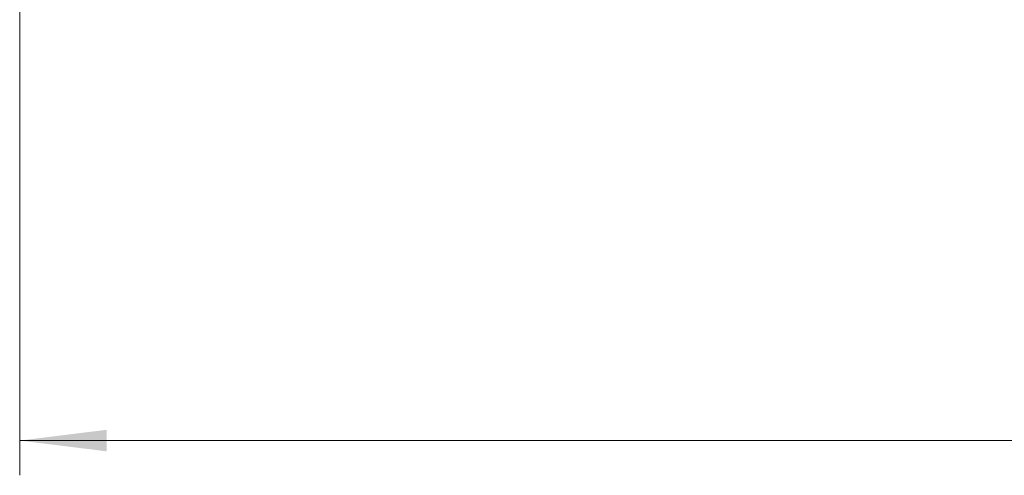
# Model space of a CAD drawing. Header units: millimetres. Extents: x 5 to 597, y 5 to 415.
# Tile 93 of 132: x 307 to 336, y 355 to 368. Entities that reach past the tile are written whole.
import ezdxf

# ---------------------------------------------------------------- set-up
doc = ezdxf.new("R2010")
doc.units = ezdxf.units.MM
doc.styles.add('SLDTEXTSTYLE0', font='ARIAL.TTF', dxfattribs={"width": 0.948})
doc.dimstyles.new('SLDDIMSTYLE1', dxfattribs={"dimtxt": 2.5, "dimasz": 2.5, "dimexe": 0, "dimexo": 0.0625, "dimtad": 1, "dimlfac": 5, "dimrnd": 1e-09, "dimzin": 12, "dimdsep": 46, "dimtxsty": 'SLDTEXTSTYLE0', "dimsah": 1, "dimcen": 0.09, "dimadec": 0, "dimazin": 3, "dimtfac": 1, "dimtofl": 0, "dimtmove": 0, "dimatfit": 3, "dimfxl": 0, "dimfrac": 2, "dimtolj": 1, "dimtzin": 12, "dimarcsym": 0})

# ---------------------------------------------------------------- blocks, each defined once
blk = doc.blocks.new('_D_2')
at = {"color": 7, "linetype": 'Continuous', "lineweight": 0}
for p, q in [((307.381, 375.54), (307.381, 354.501)), ((441.381, 375.75), (441.381, 354.501)), ((307.381, 355.501), (441.381, 355.501))]:
    blk.add_line(p, q, dxfattribs=at)
at = {"color": 7, "linetype": 'Continuous', "lineweight": 18}
for points in [[(307.381, 355.501), (309.881, 355.191), (309.881, 355.811)], [(441.381, 355.501), (438.881, 355.811), (438.881, 355.191)]]:
    blk.add_solid(points, dxfattribs=at)
at = {"color": 7, "linetype": 'Continuous', "lineweight": 18, "insert": (369.714, 358.723), "char_height": 2.5, "attachment_point": 1, "style": 'SLDTEXTSTYLE0'}
blk.add_mtext('670', dxfattribs=at)

msp = doc.modelspace()

# ---------------------------------------------------------------- dimensions: what is measured, and where the dimension line sits
at = {"color": 7, "linetype": 'Continuous', "lineweight": 18}
dim = msp.add_linear_dim(base=(441.381, 355.5005), p1=(307.381, 376.5403), p2=(441.381, 376.7503), dimstyle='SLDDIMSTYLE1', dxfattribs=at)
dim.commit()
dim.dimension.update_dxf_attribs({"geometry": '_D_2', "text_midpoint": (372.5782, 355.5005), "dimtype": 160})

doc.saveas('drawing.dxf')
